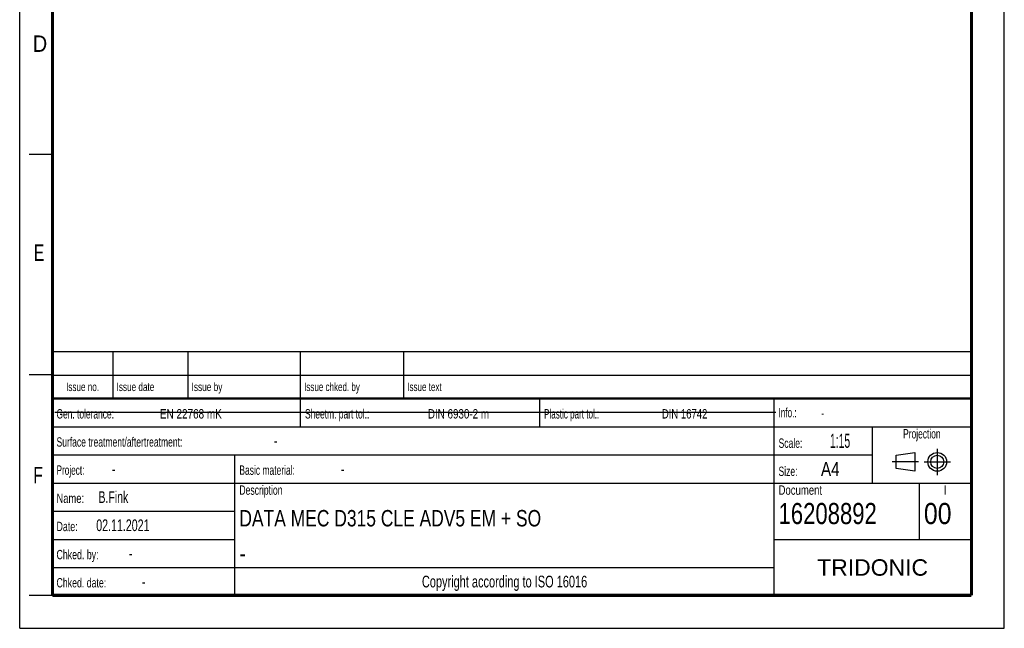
# Model space of a CAD drawing. Header units: millimetres. Extents: x 0 to 210, y 0 to 297.
# Tile 1 of 30: x 0 to 210, y 0 to 130. Entities that reach past the tile are written whole.
import ezdxf
from ezdxf.enums import TextEntityAlignment as Align

# ---------------------------------------------------------------- set-up
doc = ezdxf.new("R2010")
doc.units = ezdxf.units.MM
doc.header["$LTSCALE"] = 19.36
doc.linetypes.add('CENTER', pattern=[0.6, 0.375, -0.075, 0.075, -0.075])
doc.layers.get('0').update_dxf_attribs({"linetype": 'CONTINUOUS'})
doc.layers.add('DEFAULT_1', color=7, linetype='CENTER')
doc.layers.add('Z_NOTICE', color=7, linetype='CONTINUOUS')
doc.styles.get("Standard").update_dxf_attribs({"font": 'txt', "width": 0.7})
doc.styles.add('TEXTSTYLE_2', font='txt', dxfattribs={"width": 0.75})
doc.styles.add('TEXTSTYLE_5', font='arial.ttf')

# ---------------------------------------------------------------- blocks, each defined once
blk = doc.blocks.new('PROJEKTIONSMETHODE_BL0', base_point=(192.31, 35.47))
at = {"color": 2, "linetype": 'CONTINUOUS'}
for p, q in [((186.91, 36.87), (190.91, 37.47)), ((186.91, 34.07), (186.91, 36.87)), ((190.91, 37.47), (190.91, 33.47)), ((190.91, 33.47), (186.91, 34.07))]:
    blk.add_line(p, q, dxfattribs=at)
for radius in [2, 1.4]:
    blk.add_circle((195.71, 35.47), radius, dxfattribs=at)
at = {"layer": 'DEFAULT_1', "color": 2, "linetype": 'CENTER'}
for p, q in [((195.71, 38.27), (195.71, 32.67)), ((191.71, 35.47), (186.11, 35.47)), ((192.91, 35.47), (198.5, 35.47))]:
    blk.add_line(p, q, dxfattribs=at)

msp = doc.modelspace()

# ---------------------------------------------------------------- linework, layer by layer
at = {"color": 2, "linetype": 'CONTINUOUS'}
for p, q in [((0, 0), (0, 297)), ((210, 0), (210, 297)), ((7, 101), (2, 101)), ((6.91362, 48.96015), (6.91362, 58.96015)), ((6.91362, 58.96015), (202.91362, 58.96015)), ((19.91362, 48.96015), (19.91362, 58.96015)), ((35.91362, 48.96015), (35.91362, 58.96015)), ((59.91362, 48.96015), (59.91362, 58.96015)), ((81.91362, 48.96015), (81.91362, 58.96015)), ((202.91362, 48.96015), (202.91362, 58.96015)), ((7, 54), (2, 54)), ((6.91362, 53.96015), (202.91362, 53.96015)), ((6.91355, 6.96013), (6.91355, 48.96013)), ((6.91355, 48.96013), (202.91355, 48.96013)), ((6.91362, 48.96015), (202.91362, 48.96015)), ((59.91355, 42.96013), (59.91355, 48.96013)), ((110.91355, 42.96013), (110.91355, 48.96013)), ((160.91355, 6.96013), (160.91355, 48.96013)), ((202.91355, 6.96013), (202.91355, 48.96013)), ((6.91355, 42.96013), (202.91355, 42.96013)), ((181.91355, 30.96013), (181.91355, 42.96013)), ((6.91355, 36.96013), (181.91355, 36.96013)), ((45.91355, 6.96013), (45.91355, 36.96013)), ((6.91355, 30.96013), (202.91355, 30.96013)), ((191.91355, 18.96013), (191.91355, 30.96013)), ((6.91355, 24.96013), (45.91355, 24.96013)), ((6.91355, 18.96013), (45.91355, 18.96013)), ((160.91355, 18.96013), (202.91355, 18.96013)), ((6.91355, 12.96013), (160.91355, 12.96013)), ((7, 7), (2, 7)), ((6.91355, 6.96013), (202.91355, 6.96013)), ((0, 0), (210, 0))]:
    msp.add_line(p, q, dxfattribs=at)
at = {"color": 7, "linetype": 'CONTINUOUS'}
msp.add_line((7.46812, 46.04239), (161.26812, 46.04239), dxfattribs=at)
for points, const_width in [([(7, 7), (7, 290)], 0.7), ([(203, 7), (203, 290)], 0.7), ([(7, 49), (203, 49)], 0.5), ([(7, 7), (203, 7)], 0.7)]:
    msp.add_lwpolyline(points, dxfattribs=dict(at, const_width=const_width))

# ---------------------------------------------------------------- block references
at = {"color": 2, "linetype": 'CONTINUOUS'}
msp.add_blockref('PROJEKTIONSMETHODE_BL0', (192.30508, 35.46975), dxfattribs=at)

# ---------------------------------------------------------------- texts
at = {"color": 5, "linetype": 'CONTINUOUS', "style": 'TEXTSTYLE_2'}
for s, width, p in [('D', 0.904762, (2.80729, 122.85717)), ('E', 0.714286, (3.00245, 78.30247)), ('F', 0.714286, (2.92219, 30.89704))]:
    msp.add_text(s, height=3.5, dxfattribs=dict(at, width=width)).set_placement(p)
at = {"layer": 'Z_NOTICE', "color": 5, "linetype": 'CONTINUOUS', "style": 'TEXTSTYLE_2'}
for s, height, width, p in [('Issue date ', 1.8, 0.725108, (20.66362, 50.56015)), ('Issue by ', 1.8, 0.732804, (36.66362, 50.56015)), ('Issue chked. by', 1.8, 0.711111, (60.66362, 50.56015)), ('Issue text ', 1.8, 0.712121, (82.66362, 50.56015)), ('Gen. tolerance:', 2, 0.669841, (7.85105, 44.71013)), ('EN 22768 mK', 2, 0.792208, (29.91057, 44.71013)), ('Sheetm. part tol.:', 2, 0.67328, (60.85105, 44.71013)), ('DIN 6930-2 m', 2, 0.78373, (87.05343, 44.71013)), ('Plastic part tol.:', 2, 0.642857, (111.85105, 44.71013)), ('DIN 16742', 2, 0.759259, (136.95819, 44.71013)), ('Info.: ', 2, 0.64966, (161.85105, 44.96013)), ('Surface treatment/aftertreatment: ', 2, 0.681373, (7.85105, 38.71013)), ('Scale:  ', 2, 0.684524, (161.85105, 38.46013)), ('1:15', 3, 0.553571, (172.80343, 38.46013)), ('-', 2.5, 0.714286, (54.18438, 38.71013)), ('Project: ', 2, 0.656085, (7.85105, 32.71013)), ('-', 2.5, 0.714286, (19.66057, 32.71013)), ('Basic material: ', 2, 0.675595, (46.85105, 32.71013)), ('-', 2.5, 0.714286, (68.47009, 32.71013)), ('Size: ', 2, 0.678571, (161.85105, 32.46013)), (' A4', 3, 0.809524, (169.9939, 32.46013)), ('B.Fink', 2.5, 0.670635, (16.80343, 26.71013)), ('Description', 2, 0.688312, (46.85105, 28.46013)), ('Document', 2, 0.761905, (161.85105, 28.46013)), ('Name: ', 2, 0.746032, (7.85105, 26.71013)), ('16208892', 4.5, 0.782738, (161.85105, 22.21013)), ('00', 4.5, 0.880952, (192.85105, 22.21013)), ('02.11.2021', 2.5, 0.678571, (16.32724, 20.71013)), ('Date: ', 2, 0.706349, (7.85105, 20.71013)), ('Chked. by: ', 2, 0.701299, (7.85105, 14.71013)), ('-', 2.5, 0.714286, (23.27962, 14.71013)), ('Chked. date: ', 2, 0.699634, (7.85105, 8.71013)), ('-', 2.5, 0.714286, (26.04152, 8.71013))]:
    msp.add_text(s, height=height, dxfattribs=dict(at, width=width)).set_placement(p)
for s, height, width, p in [('Issue no.', 1.8, 0.719577, (13.41362, 50.56015)), ('Projection', 2, 0.671429, (192.41355, 40.46013)), ('I', 2, 0.833333, (197.41355, 28.46013)), ('Copyright according to ISO 16016', 2.5, 0.700149, (103.41355, 8.71013))]:
    msp.add_text(s, height=height, dxfattribs=dict(at, width=width)).set_placement(p, align=Align.CENTER)
at = {"layer": 'Z_NOTICE', "color": 5, "linetype": 'CONTINUOUS', "width": 0.714286}
msp.add_text('-', height=1.8, dxfattribs=at).set_placement((170.94628, 44.96013))
at = {"layer": 'Z_NOTICE', "color": 7, "linetype": 'CONTINUOUS', "style": 'TEXTSTYLE_2'}
for s, width, p in [('DATA MEC D315 CLE ADV5 EM + SO', 0.794444, (46.85105, 21.71013)), ('-', 0.904762, (46.85105, 14.21013))]:
    msp.add_text(s, height=3.5, dxfattribs=dict(at, width=width)).set_placement(p)
at = {"layer": 'Z_NOTICE', "color": 5, "linetype": 'CONTINUOUS', "style": 'TEXTSTYLE_5'}
msp.add_text('TRIDONIC', height=3.5, dxfattribs=at).set_placement((181.91355, 11.21013), align=Align.CENTER)

doc.saveas('drawing.dxf')
